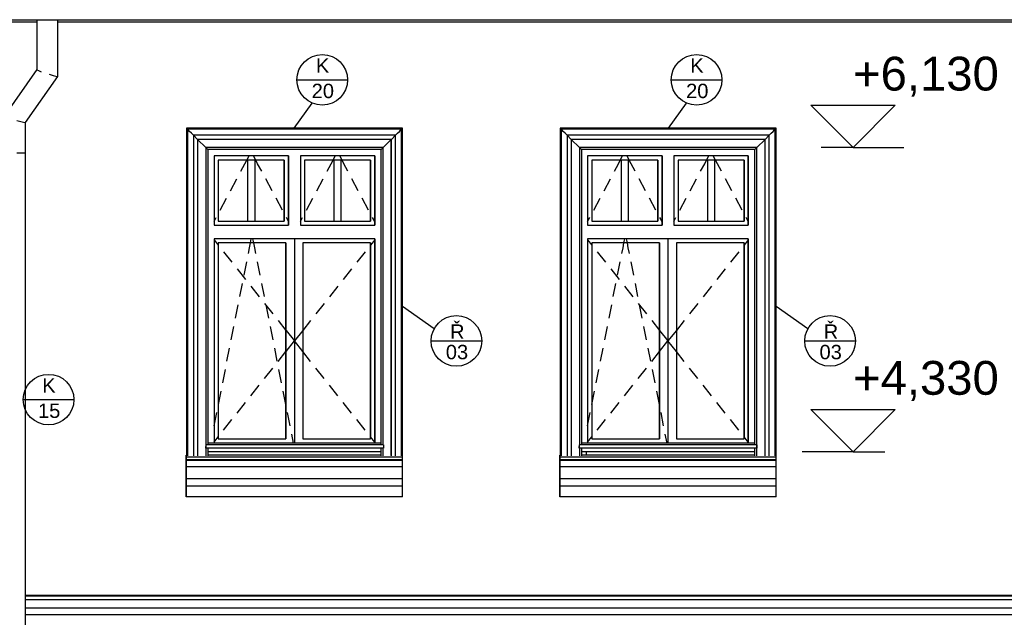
# Model space of a CAD drawing. Header units: millimetres. Extents: x -29001 to 109416, y -1251 to 13451.
# Tile 52 of 163: x -15792 to -9969, y 3350 to 6887. Entities that reach past the tile are written whole.
import ezdxf

# ---------------------------------------------------------------- set-up
doc = ezdxf.new("R2010")
doc.units = ezdxf.units.MM
doc.header["$MEASUREMENT"] = 0
for name, color, linetype in [('POHLED JIŽNÍ_1_Bourané_Konstrukce - nosné', 7, 'Continuous'), ('POHLED JIŽNÍ_1_Kóty - SP', 7, 'Continuous'), ('POHLED JIŽNÍ_1_Nové_3D prvky fasada nove', 7, 'Continuous'), ('POHLED JIŽNÍ_1_Nové_Konstrukce - krov', 7, 'Continuous'), ('POHLED JIŽNÍ_1_Nové_Konstrukce - nosné', 7, 'Continuous'), ('POHLED JIŽNÍ_1_Nové_Konstrukce - římsy', 7, 'Continuous'), ('POHLED JIŽNÍ_1_Nové_Kóty - SP', 7, 'Continuous'), ('POHLED JIŽNÍ_1_Nové_Popis', 7, 'Continuous'), ('POHLED JIŽNÍ_1_Popis', 7, 'Continuous')]:
    doc.layers.add(name, color=color, linetype=linetype)
doc.styles.add('GENEROVANÝ_STYL_1', font='txt')
doc.styles.add('GENEROVANÝ_STYL_3', font='txt')

msp = doc.modelspace()

# ---------------------------------------------------------------- linework, layer by layer
at = {"layer": 'POHLED JIŽNÍ_1_Bourané_Konstrukce - nosné', "color": 1, "linetype": 'Continuous', "lineweight": 25}
msp.add_line((-12442, 4330), (-12442, 4309.6), dxfattribs=at)
at = {"layer": 'POHLED JIŽNÍ_1_Nové_3D prvky fasada nove', "color": 1, "linetype": 'Continuous', "lineweight": 25}
for p, q in [((-14806.2, 6244.3), (-14806.2, 4309.6)), ((-14806.1, 6244.3), (-14806.2, 6244.3)), ((-14806.1, 6244.3), (-14806.1, 4305.5)), ((-14799.5, 6237.8), (-14806.1, 6244.3)), ((-13527.5, 6244.3), (-14806.1, 6244.3)), ((-14796.2, 6234.4), (-14799.5, 6237.8)), ((-14799.5, 6237.8), (-14799.5, 4305.5)), ((-13534, 6237.8), (-14799.5, 6237.8)), ((-14787.4, 6225.7), (-14796.2, 6234.4)), ((-13546.1, 6225.7), (-13537.3, 6234.4)), ((-13537.3, 6234.4), (-13534, 6237.8)), ((-13534, 6237.8), (-13527.5, 6244.3)), ((-13534, 4305.6), (-13534, 6237.8)), ((-13527.5, 4305), (-13527.5, 6244.3)), ((-12596.3, 6244.3), (-12596.3, 4309.6)), ((-12596.2, 6244.3), (-12596.3, 6244.3)), ((-12596.2, 6244.3), (-12596.2, 4305.5)), ((-12589.7, 6237.8), (-12596.2, 6244.3)), ((-11317.6, 6244.3), (-12596.2, 6244.3)), ((-12586.3, 6234.4), (-12589.7, 6237.8)), ((-12589.7, 6237.8), (-12589.7, 4305.5)), ((-11324.2, 6237.8), (-12589.7, 6237.8)), ((-12577.5, 6225.7), (-12586.3, 6234.4)), ((-11336.2, 6225.7), (-11327.5, 6234.4)), ((-11327.5, 6234.4), (-11324.2, 6237.8)), ((-11324.2, 6237.8), (-11317.6, 6244.3)), ((-11324.2, 4305.6), (-11324.2, 6237.8)), ((-11317.6, 4305), (-11317.6, 6244.3)), ((-14776.6, 6214.9), (-14787.4, 6225.7)), ((-14767.9, 6206.1), (-14776.6, 6214.9)), ((-14764.6, 6202.8), (-14767.9, 6206.1)), ((-14739.6, 6177.8), (-14764.6, 6202.8)), ((-14764.6, 6202.8), (-14764.6, 4305.5)), ((-13569, 6202.8), (-14764.6, 6202.8)), ((-14691.8, 6130), (-14739.6, 6177.8)), ((-14739.6, 6177.8), (-14739.6, 4305.5)), ((-13593.9, 6177.8), (-14739.6, 6177.8)), ((-13641.8, 6130), (-13594, 6177.8)), ((-13594, 4306.6), (-13594, 6177.8)), ((-13593.9, 6177.8), (-13569, 6202.8)), ((-13593.9, 4305.6), (-13593.9, 6177.8)), ((-13569, 6202.8), (-13565.6, 6206.1)), ((-13569, 4305.6), (-13569, 6202.8)), ((-13565.6, 6206.1), (-13556.9, 6214.9)), ((-13556.9, 6214.9), (-13546.1, 6225.7)), ((-12566.7, 6214.9), (-12577.5, 6225.7)), ((-12558, 6206.1), (-12566.7, 6214.9)), ((-12554.7, 6202.8), (-12558, 6206.1)), ((-12529.8, 6177.8), (-12554.7, 6202.8)), ((-12554.7, 6202.8), (-12554.7, 4305.5)), ((-11359.1, 6202.8), (-12554.7, 6202.8)), ((-12481.9, 6130), (-12529.8, 6177.8)), ((-12529.8, 6177.8), (-12529.8, 4305.5)), ((-11384.1, 6177.8), (-12529.8, 6177.8)), ((-11431.9, 6130), (-11384.1, 6177.8)), ((-11384.1, 6177.8), (-11359.1, 6202.8)), ((-11384.1, 4306.6), (-11384.1, 6177.8)), ((-11384.1, 4305.6), (-11384.1, 6177.8)), ((-11359.1, 6202.8), (-11355.8, 6206.1)), ((-11359.1, 4305.6), (-11359.1, 6202.8)), ((-11355.8, 6206.1), (-11347, 6214.9)), ((-11347, 6214.9), (-11336.2, 6225.7)), ((-14691.8, 6130), (-14691.8, 4306.6)), ((-14679.1, 6117.3), (-14691.8, 6130)), ((-14691.8, 6130), (-14691.8, 4305.7)), ((-13641.8, 6130), (-14691.8, 6130)), ((-14679.1, 6117.3), (-14679.1, 4370)), ((-13654.5, 6117.3), (-14679.1, 6117.3)), ((-13654.5, 6117.3), (-13641.8, 6130)), ((-13654.5, 4370), (-13654.5, 6117.3)), ((-13641.8, 4370), (-13641.8, 6130)), ((-12481.9, 6130), (-12481.9, 4370)), ((-12469.2, 6117.3), (-12481.9, 6130)), ((-12481.9, 6130), (-12481.9, 4370)), ((-11431.9, 6130), (-12481.9, 6130)), ((-12469.2, 6117.3), (-12469.2, 4370)), ((-11444.6, 6117.3), (-12469.2, 6117.3)), ((-11444.6, 6117.3), (-11431.9, 6130)), ((-11444.6, 4370), (-11444.6, 6117.3)), ((-11431.9, 4305.8), (-11431.9, 6130)), ((-14806.9, 4298.1), (-14807.1, 4309.6)), ((-14679.1, 4350), (-14679.1, 4305.7)), ((-13654.6, 4309.6), (-14679.1, 4309.6)), ((-13654.5, 4305.8), (-13654.5, 4350)), ((-13641.8, 4305.8), (-13641.8, 4350)), ((-12596.3, 4309.6), (-12597.3, 4309.6)), ((-12597, 4298.1), (-12597.3, 4309.6)), ((-12597.3, 4309.6), (-12597.3, 4300.1)), ((-12481.9, 4350), (-12481.9, 4306.6)), ((-12481.9, 4350), (-12481.9, 4305.7)), ((-12469.2, 4350), (-12469.2, 4305.7)), ((-11444.7, 4309.6), (-12469.2, 4309.6)), ((-11444.6, 4305.8), (-11444.6, 4350)), ((-14806.9, 4291.8), (-14807.1, 4300.1)), ((-14807.1, 4300.1), (-14806.9, 4291.3)), ((-14807, 4241.2), (-14806.9, 4291.8)), ((-13527.3, 4298.1), (-14806.9, 4298.1)), ((-14806.9, 4281.3), (-14806.9, 4298.1)), ((-14806.9, 4291.3), (-14806.9, 4291.1)), ((-14806.9, 4291.1), (-14806.9, 4290.4)), ((-14806.9, 4290.4), (-14806.9, 4277.6)), ((-13527.3, 4281.3), (-14806.9, 4281.3)), ((-14806.9, 4277.6), (-14806.9, 4281.3)), ((-13527.3, 4277.6), (-14806.9, 4277.6)), ((-13527.3, 4298.1), (-13527.5, 4305.6)), ((-13527.4, 4241.2), (-13527.4, 4277.6)), ((-13527.3, 4281.3), (-13527.3, 4298.1)), ((-13527.3, 4277.6), (-13527.3, 4281.3)), ((-12597.1, 4291.8), (-12597.3, 4300.1)), ((-12597.3, 4300.1), (-12597.3, 4125.2)), ((-12597.3, 4300.1), (-12597, 4291.3)), ((-12597.1, 4241.2), (-12597.1, 4291.8)), ((-11317.5, 4298.1), (-12597, 4298.1)), ((-12597, 4281.3), (-12597, 4298.1)), ((-12597, 4291.3), (-12597, 4291.1)), ((-12597, 4291.1), (-12597, 4290.4)), ((-12597, 4290.4), (-12597, 4277.6)), ((-11317.5, 4281.3), (-12597, 4281.3)), ((-12597, 4277.6), (-12597, 4281.3)), ((-11317.5, 4277.6), (-12597, 4277.6)), ((-11317.5, 4298.1), (-11317.6, 4305.6)), ((-11317.5, 4281.3), (-11317.5, 4298.1)), ((-11317.5, 4277.6), (-11317.5, 4281.3)), ((-11317.5, 4241.2), (-11317.5, 4277.6)), ((-14807, 4170.1), (-14807, 4241.2)), ((-13527.4, 4241.2), (-14807, 4241.2)), ((-13527.4, 4241.2), (-14806.9, 4241.2)), ((-13527.4, 4170.1), (-13527.4, 4241.2)), ((-12597.2, 4170.1), (-12597.1, 4241.2)), ((-11317.5, 4241.2), (-12597.1, 4241.2)), ((-11317.6, 4241.2), (-12597.1, 4241.2)), ((-11317.6, 4170.1), (-11317.6, 4241.2)), ((-14807.1, 4125.2), (-14807, 4170.1)), ((-13527.4, 4170.1), (-14807, 4170.1)), ((-13527.5, 4125.2), (-13527.5, 4170.1)), ((-12597.2, 4125.2), (-12597.2, 4170.1)), ((-11317.6, 4170.1), (-12597.1, 4170.1)), ((-11317.6, 4125.2), (-11317.6, 4170.1)), ((-14807.1, 4063), (-14807.1, 4125.2)), ((-13527.5, 4125.2), (-14807.1, 4125.2)), ((-13527.5, 4125.2), (-14807, 4125.2)), ((-13527.5, 4063), (-13527.5, 4125.2)), ((-12597.3, 4125.2), (-12597.3, 4063)), ((-12597.2, 4063), (-12597.2, 4125.2)), ((-11317.6, 4125.2), (-12597.2, 4125.2)), ((-11317.7, 4125.2), (-12597.2, 4125.2)), ((-11317.7, 4063), (-11317.7, 4125.2)), ((-13527.5, 4063), (-14807.1, 4063)), ((-11317.7, 4063), (-12597.2, 4063))]:
    msp.add_line(p, q, dxfattribs=at)
at = {"layer": 'POHLED JIŽNÍ_1_Nové_Konstrukce - krov', "color": 1, "linetype": 'Continuous', "lineweight": 25}
for p, q in [((-20791.9, 6886.6), (-11.6, 6886.6)), ((-15691, 6886.6), (-15691, 6591.1)), ((-15568.3, 6886.6), (-15568.3, 6551.1)), ((-15691, 6591.1), (-15882, 6318.4)), ((-15691, 6591.1), (-15690.9, 6589.6)), ((-15690.9, 6589.6), (-15681.4, 6585.3)), ((-15681.4, 6585.3), (-15664, 6578.8)), ((-15568.3, 6551.1), (-15759.2, 6278.4)), ((-15617, 6563.5), (-15594.6, 6557)), ((-15594.6, 6557), (-15577.4, 6552.7)), ((-15577.4, 6552.7), (-15568.3, 6551.1)), ((-15808, 6290.7), (-15785.5, 6284.3)), ((-15785.5, 6284.3), (-15768.4, 6279.9)), ((-15768.4, 6279.9), (-15759.2, 6278.4)), ((-15759.2, 6278.4), (-15759.2, 6098.4)), ((-15808, 6098.4), (-15785.5, 6098.4)), ((-15785.5, 6098.4), (-15768.4, 6098.4)), ((-15768.4, 6098.4), (-15759.2, 6098.4)), ((-15759.2, 6098.4), (-15759.2, 225.2))]:
    msp.add_line(p, q, dxfattribs=at)
at = {"layer": 'POHLED JIŽNÍ_1_Nové_Konstrukce - nosné', "color": 1, "linetype": 'Continuous', "lineweight": 25}
for p, q in [((-14642, 6080), (-14642, 5670)), ((-14202, 6080), (-14642, 6080)), ((-14448.7, 6055), (-14435.4, 6080)), ((-14395.5, 6055), (-14408.8, 6080)), ((-14202.1, 6080), (-14202.1, 5670)), ((-14202.1, 5670), (-14202, 6080)), ((-14132, 6080), (-14132, 5670)), ((-13692, 6080), (-14132, 6080)), ((-13938.7, 6055), (-13925.4, 6080)), ((-13885.5, 6055), (-13898.8, 6080)), ((-13692.1, 6080), (-13692.1, 5670)), ((-13692.1, 5670), (-13692, 6080)), ((-12433.2, 6080), (-12433.2, 5670)), ((-11993.2, 6080), (-12433.2, 6080)), ((-12239.9, 6055), (-12226.6, 6080)), ((-12186.6, 6055), (-12199.9, 6080)), ((-11993.3, 6080), (-11993.3, 5670)), ((-11993.3, 5670), (-11993.2, 6080)), ((-11923.2, 6080), (-11923.2, 5670)), ((-11483.2, 6080), (-11923.2, 6080)), ((-11729.9, 6055), (-11716.6, 6080)), ((-11676.6, 6055), (-11689.9, 6080)), ((-11483.3, 6080), (-11483.3, 5670)), ((-11483.3, 5670), (-11483.2, 6080)), ((-14617.1, 6055), (-14617.1, 5695)), ((-14227.1, 6055), (-14617.1, 6055)), ((-14483.7, 5989.2), (-14459.7, 6034.4)), ((-14459.7, 6034.4), (-14448.7, 6055)), ((-14442.1, 5695), (-14442.1, 6055)), ((-14402.1, 6055), (-14402.1, 5695)), ((-14384.5, 6034.4), (-14395.5, 6055)), ((-14360.4, 5989.2), (-14384.5, 6034.4)), ((-14227.1, 5695), (-14227.1, 6055)), ((-14227.1, 6055), (-14227.1, 5695)), ((-14107.1, 6055), (-14107.1, 5695)), ((-13717.1, 6055), (-14107.1, 6055)), ((-13973.7, 5989.2), (-13949.7, 6034.4)), ((-13949.7, 6034.4), (-13938.7, 6055)), ((-13932.1, 5695), (-13932.1, 6055)), ((-13892.1, 6055), (-13892.1, 5695)), ((-13874.5, 6034.4), (-13885.5, 6055)), ((-13850.4, 5989.2), (-13874.5, 6034.4)), ((-13717.1, 5695), (-13717.1, 6055)), ((-13717.1, 6055), (-13717.1, 5695)), ((-12408.3, 6055), (-12408.3, 5695)), ((-12018.3, 6055), (-12408.3, 6055)), ((-12274.9, 5989.2), (-12250.9, 6034.4)), ((-12250.9, 6034.4), (-12239.9, 6055)), ((-12233.3, 5695), (-12233.3, 6055)), ((-12193.3, 6055), (-12193.3, 5695)), ((-12175.7, 6034.4), (-12186.6, 6055)), ((-12151.6, 5989.2), (-12175.7, 6034.4)), ((-12018.3, 5695), (-12018.3, 6055)), ((-12018.3, 6055), (-12018.3, 5695)), ((-11898.3, 6055), (-11898.3, 5695)), ((-11508.3, 6055), (-11898.3, 6055)), ((-11764.9, 5989.2), (-11740.9, 6034.4)), ((-11740.9, 6034.4), (-11729.9, 6055)), ((-11723.3, 5695), (-11723.3, 6055)), ((-11683.3, 6055), (-11683.3, 5695)), ((-11665.7, 6034.4), (-11676.6, 6055)), ((-11641.6, 5989.2), (-11665.7, 6034.4)), ((-11508.3, 5695), (-11508.3, 6055)), ((-11508.3, 6055), (-11508.3, 5695)), ((-14544.9, 5874.5), (-14507.3, 5945.1)), ((-14299.3, 5874.5), (-14336.9, 5945.1)), ((-14034.9, 5874.5), (-13997.3, 5945.1)), ((-13789.3, 5874.5), (-13826.9, 5945.1)), ((-12336, 5874.5), (-12298.4, 5945.1)), ((-12090.5, 5874.5), (-12128.1, 5945.1)), ((-11826, 5874.5), (-11788.4, 5945.1)), ((-11580.5, 5874.5), (-11618.1, 5945.1)), ((-14606, 5759.7), (-14568.4, 5830.3)), ((-14238.2, 5759.7), (-14275.8, 5830.3)), ((-14096, 5759.7), (-14058.4, 5830.3)), ((-13728.2, 5759.7), (-13765.8, 5830.3)), ((-12397.2, 5759.7), (-12359.5, 5830.3)), ((-12029.4, 5759.7), (-12067, 5830.3)), ((-11887.2, 5759.7), (-11849.5, 5830.3)), ((-11519.4, 5759.7), (-11557, 5830.3)), ((-14642, 5692.1), (-14629.5, 5715.6)), ((-14202.1, 5691.9), (-14214.7, 5715.6)), ((-14132, 5692.1), (-14119.5, 5715.6)), ((-13692.1, 5691.9), (-13704.7, 5715.6)), ((-12433.2, 5692.1), (-12420.7, 5715.6)), ((-11993.3, 5691.9), (-12005.9, 5715.6)), ((-11923.2, 5692.1), (-11910.7, 5715.6)), ((-11483.3, 5691.9), (-11495.9, 5715.6)), ((-14642, 5670), (-14202, 5670)), ((-14617.1, 5695), (-14227.1, 5695)), ((-14132, 5670), (-13692, 5670)), ((-14107.1, 5695), (-13717.1, 5695)), ((-12433.2, 5670), (-11993.2, 5670)), ((-12408.3, 5695), (-12018.3, 5695)), ((-11923.2, 5670), (-11483.2, 5670)), ((-11898.3, 5695), (-11508.3, 5695)), ((-14642, 5590), (-14642, 4380)), ((-13692, 5590), (-14642, 5590)), ((-14427, 5565), (-14422, 5590)), ((-14407.2, 5565), (-14412.1, 5590)), ((-14167.1, 5590), (-14167.1, 4380)), ((-13692, 5590), (-13692.1, 4380)), ((-13692, 4380), (-13692, 5590)), ((-12433.2, 5590), (-12433.2, 4380)), ((-11483.2, 5590), (-12433.2, 5590)), ((-12218.2, 5565), (-12213.2, 5590)), ((-12198.3, 5565), (-12203.3, 5590)), ((-11958.3, 5590), (-11958.3, 4380)), ((-11483.2, 5590), (-11483.3, 4380)), ((-11483.2, 4380), (-11483.2, 5590)), ((-14642, 5583.4), (-14617.4, 5552.3)), ((-14617.1, 5565), (-14617.1, 4405)), ((-14217.1, 5565), (-14617.1, 5565)), ((-14439.4, 5502.6), (-14432.7, 5536.5)), ((-14432.7, 5536.5), (-14427, 5565)), ((-14401.5, 5536.5), (-14407.2, 5565)), ((-14394.8, 5502.6), (-14401.5, 5536.5)), ((-14217.1, 4405), (-14217.1, 5565)), ((-14217.1, 5565), (-14217.1, 4405)), ((-14117.1, 5565), (-14117.1, 4405)), ((-13717.1, 5565), (-14117.1, 5565)), ((-13717.1, 4405), (-13717.1, 5565)), ((-13717.1, 5565), (-13717.1, 4405)), ((-13692.1, 5583.5), (-13716.8, 5552.3)), ((-12433.2, 5583.4), (-12408.5, 5552.3)), ((-12408.3, 5565), (-12408.3, 4405)), ((-12008.3, 5565), (-12408.3, 5565)), ((-12230.6, 5502.6), (-12223.8, 5536.5)), ((-12223.8, 5536.5), (-12218.2, 5565)), ((-12192.7, 5536.5), (-12198.3, 5565)), ((-12186, 5502.6), (-12192.7, 5536.5)), ((-12008.3, 4405), (-12008.3, 5565)), ((-12008.3, 5565), (-12008.3, 4405)), ((-11908.3, 5565), (-11908.3, 4405)), ((-11508.3, 5565), (-11908.3, 5565)), ((-11508.3, 4405), (-11508.3, 5565)), ((-11508.3, 5565), (-11508.3, 4405)), ((-11483.3, 5583.5), (-11508, 5552.3)), ((-14586.3, 5513.2), (-14536.5, 5450.5)), ((-13747.9, 5513.2), (-13797.6, 5450.5)), ((-12377.4, 5513.2), (-12327.7, 5450.5)), ((-11539.1, 5513.2), (-11588.8, 5450.5)), ((-14464.7, 5375.1), (-14449.1, 5453.6)), ((-14369.5, 5375.1), (-14385.1, 5453.6)), ((-12255.9, 5375.1), (-12240.3, 5453.6)), ((-12160.7, 5375.1), (-12176.2, 5453.6)), ((-14505.5, 5411.3), (-14455.7, 5348.7)), ((-13828.7, 5411.3), (-13878.4, 5348.7)), ((-12296.6, 5411.3), (-12246.9, 5348.7)), ((-11619.9, 5411.3), (-11669.6, 5348.7)), ((-14490, 5247.6), (-14474.4, 5326.1)), ((-14424.6, 5309.5), (-14374.9, 5246.9)), ((-14344.2, 5247.6), (-14359.8, 5326.1)), ((-13909.5, 5309.5), (-13959.3, 5246.9)), ((-12281.2, 5247.6), (-12265.6, 5326.1)), ((-12215.8, 5309.5), (-12166.1, 5246.9)), ((-12135.4, 5247.6), (-12150.9, 5326.1)), ((-11700.7, 5309.5), (-11750.4, 5246.9)), ((-14515.3, 5120.1), (-14499.7, 5198.6)), ((-14343.8, 5207.7), (-14294.1, 5145)), ((-14318.9, 5120.1), (-14334.5, 5198.6)), ((-13990.3, 5207.7), (-14040.1, 5145)), ((-12306.5, 5120.1), (-12290.9, 5198.6)), ((-12135, 5207.7), (-12085.3, 5145)), ((-12110.1, 5120.1), (-12125.6, 5198.6)), ((-11781.5, 5207.7), (-11831.3, 5145)), ((-14540.6, 4992.6), (-14525, 5071)), ((-14293.6, 4992.6), (-14309.2, 5071)), ((-14263, 5105.9), (-14217.1, 5048)), ((-14071.2, 5105.9), (-14117.1, 5048)), ((-12331.8, 4992.6), (-12316.2, 5071)), ((-12084.8, 4992.6), (-12100.3, 5071)), ((-12054.2, 5105.9), (-12008.3, 5048)), ((-11862.3, 5105.9), (-11908.3, 5048)), ((-14217.1, 5048), (-14216.8, 5047.7)), ((-14216.8, 5047.7), (-14167.1, 4985)), ((-14117.4, 5047.7), (-14167.1, 4985)), ((-14117.1, 5048), (-14117.4, 5047.7)), ((-12008.3, 5048), (-12008, 5047.7)), ((-12008, 5047.7), (-11958.3, 4985)), ((-11908.5, 5047.7), (-11958.3, 4985)), ((-11908.3, 5048), (-11908.5, 5047.7)), ((-14216.8, 4922.3), (-14167.1, 4985)), ((-14117.4, 4922.3), (-14167.1, 4985)), ((-12008, 4922.3), (-11958.3, 4985)), ((-11908.5, 4922.3), (-11958.3, 4985)), ((-14565.9, 4865.1), (-14550.3, 4943.5)), ((-14268.3, 4865.1), (-14283.9, 4943.5)), ((-14263, 4864.1), (-14217.1, 4922)), ((-14217.1, 4922), (-14216.8, 4922.3)), ((-14117.1, 4922), (-14117.4, 4922.3)), ((-14071.2, 4864.1), (-14117.1, 4922)), ((-12357.1, 4865.1), (-12341.5, 4943.5)), ((-12059.5, 4865.1), (-12075, 4943.5)), ((-12054.2, 4864.1), (-12008.3, 4922)), ((-12008.3, 4922), (-12008, 4922.3)), ((-11908.3, 4922), (-11908.5, 4922.3)), ((-11862.3, 4864.1), (-11908.3, 4922)), ((-14591.2, 4737.5), (-14575.6, 4816)), ((-14343.8, 4762.3), (-14294.1, 4825)), ((-14243, 4737.5), (-14258.6, 4816)), ((-13990.3, 4762.3), (-14040.1, 4825)), ((-12382.4, 4737.5), (-12366.8, 4816)), ((-12135, 4762.3), (-12085.3, 4825)), ((-12034.2, 4737.5), (-12049.7, 4816)), ((-11781.5, 4762.3), (-11831.3, 4825)), ((-14424.6, 4660.5), (-14374.9, 4723.1)), ((-13909.5, 4660.5), (-13959.3, 4723.1)), ((-12215.8, 4660.5), (-12166.1, 4723.1)), ((-11700.7, 4660.5), (-11750.4, 4723.1)), ((-14616.5, 4610), (-14600.9, 4688.5)), ((-14217.7, 4610), (-14233.3, 4688.5)), ((-12407.7, 4610), (-12392.1, 4688.5)), ((-12008.9, 4610), (-12024.4, 4688.5)), ((-14505.5, 4558.7), (-14455.7, 4621.3)), ((-13828.7, 4558.7), (-13878.4, 4621.3)), ((-12296.6, 4558.7), (-12246.9, 4621.3)), ((-11619.9, 4558.7), (-11669.6, 4621.3)), ((-14641.8, 4482.5), (-14626.2, 4561)), ((-14192.4, 4482.5), (-14208, 4561)), ((-12433, 4482.5), (-12417.4, 4561)), ((-11983.6, 4482.5), (-11999.1, 4561)), ((-14586.3, 4456.8), (-14536.5, 4519.5)), ((-13747.9, 4456.8), (-13797.6, 4519.5)), ((-12377.4, 4456.8), (-12327.7, 4519.5)), ((-11539.1, 4456.8), (-11588.8, 4519.5)), ((-14172, 4380), (-14182.7, 4433.5)), ((-11963.2, 4380), (-11973.8, 4433.5)), ((-14691.5, 4370), (-14691.2, 4370)), ((-14691.2, 4370), (-14691.2, 4350)), ((-13641.2, 4370), (-14691.2, 4370)), ((-13655, 4380), (-14679.1, 4380)), ((-14642, 4386.6), (-14617.4, 4417.7)), ((-14617.1, 4405), (-14217.1, 4405)), ((-14117.1, 4405), (-13717.1, 4405)), ((-13692.1, 4386.5), (-13716.8, 4417.7)), ((-13641.2, 4370), (-13641.2, 4350)), ((-12482.7, 4370), (-12482.4, 4370)), ((-12482.4, 4370), (-12482.4, 4350)), ((-11432.4, 4370), (-12482.4, 4370)), ((-11445.1, 4380), (-12469.2, 4380)), ((-12433.2, 4386.6), (-12408.5, 4417.7)), ((-12408.3, 4405), (-12008.3, 4405)), ((-11908.3, 4405), (-11508.3, 4405)), ((-11483.3, 4386.5), (-11508, 4417.7)), ((-11432.4, 4370), (-11432.4, 4350)), ((-14807.1, 4309.6), (-14807.1, 4300.1)), ((-14807.1, 4309.6), (-14806.2, 4309.6)), ((-14691.2, 4350), (-14691.3, 4360)), ((-13641.2, 4350), (-14691.2, 4350)), ((-13655, 4330), (-14679.1, 4330)), ((-12482.4, 4350), (-12482.4, 4360)), ((-11432.4, 4350), (-12482.4, 4350)), ((-11445.1, 4330), (-12469.2, 4330)), ((-14807.1, 4300.1), (-14807.1, 4063)), ((-15759.2, 3480), (-162.2, 3480)), ((-162, 3475.2), (-15759.2, 3475.2)), ((-162, 3452.5), (-15759.2, 3452.5)), ((-162, 3404.7), (-15759.2, 3404.7)), ((-162.1, 3364.6), (-15759.2, 3364.6)), ((-162.1, 3364.5), (-15759.2, 3364.5))]:
    msp.add_line(p, q, dxfattribs=at)
at = {"layer": 'POHLED JIŽNÍ_1_Nové_Konstrukce - římsy', "color": 1, "linetype": 'Continuous', "lineweight": 25}
for p, q in [((-15691, 6871.9), (-20645.4, 6871.9)), ((-132.4, 6871.9), (-15568.3, 6871.9))]:
    msp.add_line(p, q, dxfattribs=at)
at = {"layer": 'POHLED JIŽNÍ_1_Nové_Kóty - SP', "color": 1, "linetype": 'Continuous', "lineweight": 25}
for p, q in [((-10863.7, 6130), (-11113.7, 6380)), ((-11113.7, 6380), (-10613.7, 6380)), ((-10613.7, 6380), (-10863.7, 6130)), ((-10863.7, 6130), (-11051.2, 6130)), ((-10863.7, 6130), (-10563.7, 6130)), ((-10863.7, 4329.6), (-11113.7, 4579.6)), ((-11113.7, 4579.6), (-10613.7, 4579.6)), ((-10613.7, 4579.6), (-10863.7, 4329.6)), ((-10863.7, 4329.6), (-11163.7, 4329.6)), ((-10863.7, 4329.6), (-10676.2, 4329.6))]:
    msp.add_line(p, q, dxfattribs=at)
at = {"layer": 'POHLED JIŽNÍ_1_Nové_Popis', "color": 1, "linetype": 'Continuous', "lineweight": 25}
for p, q in [((-14152.3, 6530.6), (-13852.9, 6530.6)), ((-11938.2, 6530.6), (-11638.8, 6530.6)), ((-14065.1, 6393.4), (-14171.1, 6244.3)), ((-11851, 6393.4), (-11957, 6244.3)), ((-13340.4, 5057.5), (-13527.6, 5189.4)), ((-11130.6, 5057.5), (-11317.7, 5189.4)), ((-13359, 4985.3), (-13059.6, 4985.3)), ((-11149.1, 4985.3), (-10849.7, 4985.3)), ((-15770.8, 4637.9), (-15471.3, 4637.9))]:
    msp.add_line(p, q, dxfattribs=at)
for centre in [(-14002.6, 6530.6), (-11788.5, 6530.6), (-13209.3, 4985.3), (-10999.4, 4985.3), (-15621, 4637.9)]:
    msp.add_circle(centre, 149.7, dxfattribs=at)

# ---------------------------------------------------------------- texts
at = {"layer": 'POHLED JIŽNÍ_1_Kóty - SP', "color": 1, "linetype": 'Continuous', "lineweight": 25, "char_height": 200, "width": 844.802, "attachment_point": 7, "style": 'GENEROVANÝ_STYL_1'}
for s, insert in [('\\A1;{\\pql;\\fArial|b0|i0|c0|p38;+6,130}', (-10863.7, 6430)), ('\\A1;{\\pql;\\fArial|b0|i0|c0|p38;+4,330}', (-10863.7, 4629.6))]:
    msp.add_mtext(s, dxfattribs=dict(at, insert=insert))
at = {"layer": 'POHLED JIŽNÍ_1_Popis', "color": 1, "linetype": 'Continuous', "lineweight": 25, "char_height": 85, "attachment_point": 7, "style": 'GENEROVANÝ_STYL_3'}
for s, insert in [('\\A1;{\\pql;\\fArial|b0|i0|c238|p38;K}', (-14040.2, 6572.3)), ('\\A1;{\\pql;\\fArial|b0|i0|c238|p38;K}', (-11826.2, 6572.3)), ('\\A1;{\\pql;\\fArial|b0|i0|c238|p38;20}', (-14065.1, 6421.2)), ('\\A1;{\\pql;\\fArial|b0|i0|c238|p38;20}', (-11851, 6421.2)), ('\\A1;{\\pql;\\fArial|b0|i0|c238|p38;Ř}', (-13246.9, 4997.9)), ('\\A1;{\\pql;\\fArial|b0|i0|c238|p38;Ř}', (-11037.1, 4997.9)), ('\\A1;{\\pql;\\fArial|b0|i0|c238|p38;0\\fArial|b0|i0|c238|p38;3}', (-13271.8, 4875.9)), ('\\A1;{\\pql;\\fArial|b0|i0|c238|p38;0\\fArial|b0|i0|c238|p38;3}', (-11061.9, 4875.9)), ('\\A1;{\\pql;\\fArial|b0|i0|c238|p38;K}', (-15658.7, 4679.6)), ('\\A1;{\\pql;\\fArial|b0|i0|c238|p38;1\\fArial|b0|i0|c238|p38;5}', (-15683.5, 4528.5))]:
    msp.add_mtext(s, dxfattribs=dict(at, insert=insert))

doc.saveas('drawing.dxf')
